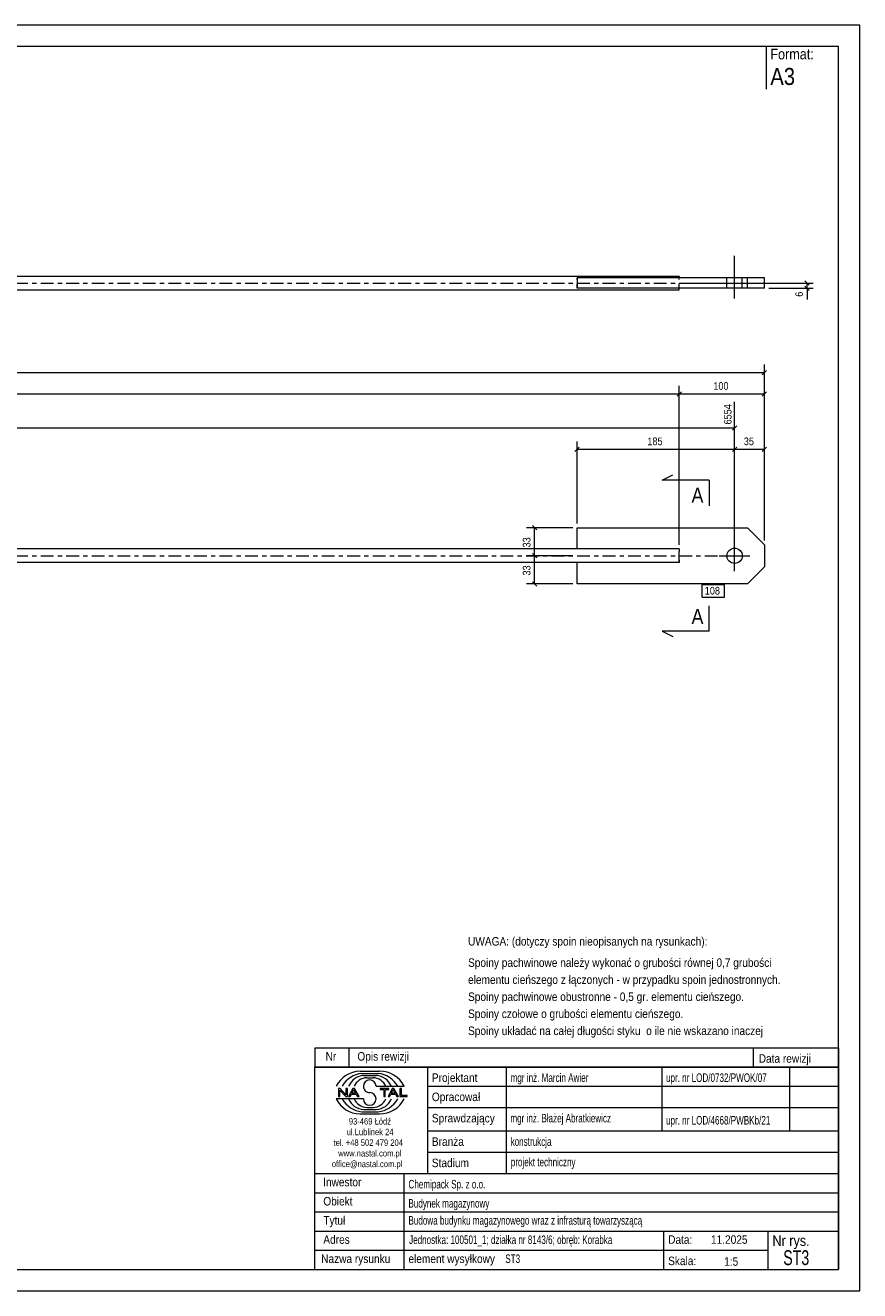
# Model space of a CAD drawing. Header units: millimetres. Extents: x 0 to 420, y 0 to 297.
# Tile 2 of 2: x 224 to 420, y 0 to 297. Entities that reach past the tile are written whole.
import ezdxf

# ---------------------------------------------------------------- set-up
doc = ezdxf.new("R2010")
doc.units = ezdxf.units.MM
for name, pattern in [('XKITLINE00', [0]), ('XKITLINE01', [4, 1, -1, 1, -1]), ('XKITLINE03', [6, 3, -1, 1, -1])]:
    doc.linetypes.add(name, pattern=pattern)
for name, color, linetype, lineweight in [('Arkusz rysunku', 3, 'Continuous', 0), ('Element', 2, 'Continuous', 0), ('Inny typ obiektu', 7, 'Continuous', 0), ('Przekrój', 7, 'Continuous', 0), ('Wymiar', 4, 'Continuous', 0), ('Znak elementu', 2, 'Continuous', 0), ('Śruba', 3, 'Continuous', 0)]:
    doc.layers.add(name, color=color, linetype=linetype, lineweight=lineweight)
doc.styles.add('ARIAL', font='ARIAL.TTF')

msp = doc.modelspace()

# ---------------------------------------------------------------- linework, layer by layer
at = {"layer": 'Arkusz rysunku', "linetype": 'XKITLINE00', "lineweight": 0}
for p, q in [((420, 297), (0, 297)), ((420, 297), (415, 297)), ((420, 0), (420, 297)), ((415, 292), (5, 292)), ((415, 5), (415, 292)), ((5, 5), (415, 5)), ((0, 0), (420, 0))]:
    msp.add_line(p, q, dxfattribs=at)
at = {"layer": 'Element', "linetype": 'XKITLINE00', "lineweight": 0}
for p, q in [((209.62, 238.1), (377.62, 238.1)), ((397.62, 237.7), (353.62, 237.7)), ((353.62, 237.7), (353.62, 235.3)), ((377.62, 238.1), (377.62, 237.7)), ((393.62, 235.3), (393.62, 237.7)), ((397.62, 235.3), (397.62, 237.7)), ((209.62, 234.9), (377.62, 234.9)), ((397.62, 235.3), (353.62, 235.3)), ((377.62, 235.11), (377.62, 235.3)), ((377.62, 234.9), (377.62, 235.11)), ((353.62, 174.09), (353.62, 179.09)), ((353.62, 179.09), (393.62, 179.09)), ((393.62, 179.09), (397.62, 175.09)), ((353.62, 174.09), (209.62, 174.09)), ((377.62, 174.09), (353.62, 174.09)), ((377.62, 174.09), (377.62, 173.48)), ((377.62, 173.29), (377.62, 173.48)), ((377.62, 171.69), (377.62, 173.29)), ((397.62, 175.09), (397.62, 169.89)), ((353.62, 170.89), (209.62, 170.89)), ((353.62, 165.89), (353.62, 170.89)), ((377.62, 170.89), (353.62, 170.89)), ((377.62, 171.51), (377.62, 171.69)), ((377.62, 171.51), (377.62, 170.89)), ((397.62, 169.89), (393.62, 165.89)), ((393.62, 165.89), (353.62, 165.89))]:
    msp.add_line(p, q, dxfattribs=at)
at = {"layer": 'Element', "linetype": 'XKITLINE01', "lineweight": 0}
for p, q in [((353.62, 235.3), (353.62, 237.7)), ((377.62, 235.3), (377.62, 237.89)), ((377.62, 235.3), (377.62, 237.7)), ((393.62, 235.3), (393.62, 237.7)), ((397.62, 235.3), (397.62, 237.7)), ((377.62, 174.09), (353.62, 174.09)), ((377.62, 174.09), (377.62, 173.48)), ((377.62, 171.51), (377.62, 173.48)), ((377.62, 170.89), (353.62, 170.89)), ((377.62, 170.89), (377.62, 171.69))]:
    msp.add_line(p, q, dxfattribs=at)
at = {"layer": 'Element', "linetype": 'XKITLINE03', "lineweight": 0}
for p, q in [((209.62, 236.5), (387.62, 236.5)), ((209.62, 172.49), (387.62, 172.49))]:
    msp.add_line(p, q, dxfattribs=at)
at = {"layer": 'Inny typ obiektu', "linetype": 'XKITLINE00', "lineweight": 0}
for p, q in [((398, 292), (398, 282)), ((292, 57), (292, 52.5)), ((292, 57), (415, 57)), ((300, 57), (300, 52.5)), ((395, 57), (395, 52.5)), ((415, 57), (415, 52.5)), ((415, 52.5), (292, 52.5)), ((292, 5), (292, 52.5)), ((292, 52.5), (415, 52.5)), ((302.62, 51.49), (307.23, 51.5)), ((303.07, 50.99), (306.86, 51)), ((303.46, 50.49), (306.45, 50.49)), ((318.5, 52.5), (318.5, 27.5)), ((337, 27.5), (337, 52.5)), ((373.5, 52.5), (373.5, 37.5)), ((403.5, 52.5), (403.5, 37.5)), ((415, 52.5), (415, 5)), ((304.2, 49.98), (305.73, 49.99)), ((306.42, 47.99), (312.98, 47.99)), ((318.5, 48), (415, 48)), ((303.43, 45.01), (297, 45.01)), ((297.93, 47.44), (297.57, 47.44)), ((297.57, 47.44), (297.57, 45.56)), ((297.57, 45.56), (297.9, 45.56)), ((297.9, 47.04), (299.29, 45.56)), ((297.9, 45.56), (297.9, 47.04)), ((299.31, 45.96), (297.93, 47.44)), ((299.29, 45.56), (299.65, 45.56)), ((299.65, 47.44), (299.31, 47.44)), ((299.31, 47.44), (299.31, 45.96)), ((299.65, 45.56), (299.65, 47.44)), ((300.96, 47.44), (299.94, 45.56)), ((299.94, 45.56), (300.31, 45.56)), ((300.31, 45.56), (300.61, 46.13)), ((300.61, 46.13), (301.71, 46.13)), ((300.71, 46.33), (301.14, 47.24)), ((301.6, 46.33), (300.71, 46.33)), ((301.33, 47.44), (300.96, 47.44)), ((301.14, 47.24), (301.6, 46.33)), ((302.41, 45.56), (301.33, 47.44)), ((301.71, 46.13), (302.02, 45.56)), ((302.02, 45.56), (302.41, 45.56)), ((309.43, 47.44), (307.34, 47.44)), ((307.34, 47.44), (307.34, 47.22)), ((307.34, 47.22), (308.21, 47.22)), ((308.21, 47.22), (308.21, 45.56)), ((308.21, 45.56), (308.56, 45.56)), ((308.56, 45.56), (308.56, 47.22)), ((308.56, 47.22), (309.43, 47.22)), ((310.21, 47.44), (309.2, 45.56)), ((309.2, 45.56), (309.57, 45.56)), ((309.43, 47.22), (309.43, 47.44)), ((309.57, 45.56), (309.86, 46.13)), ((309.86, 46.13), (310.96, 46.13)), ((309.96, 46.33), (310.39, 47.24)), ((310.86, 46.33), (309.96, 46.33)), ((310.59, 47.44), (310.21, 47.44)), ((310.4, 47.24), (310.39, 47.24)), ((310.4, 47.24), (310.86, 46.33)), ((311.67, 45.56), (310.59, 47.44)), ((310.96, 46.13), (311.27, 45.56)), ((311.27, 45.56), (311.67, 45.56)), ((312.36, 47.44), (312.01, 47.44)), ((312.01, 47.44), (312.01, 45.56)), ((312.01, 45.56), (313.66, 45.56)), ((312.36, 45.78), (312.36, 47.44)), ((313.66, 45.78), (312.36, 45.78)), ((313.66, 45.56), (313.66, 45.78)), ((303.07, 42.01), (306.86, 42)), ((303.46, 42.51), (306.45, 42.51)), ((304.2, 43.02), (305.73, 43.01)), ((318.5, 43), (415, 43)), ((302.62, 41.51), (307.23, 41.5)), ((318.5, 37.5), (415, 37.5)), ((318.5, 32.5), (415, 32.5)), ((292, 27.5), (415, 27.5)), ((313, 5), (313, 27.5)), ((292, 23), (415, 23)), ((292, 18.5), (415, 18.5)), ((292, 14), (415, 14)), ((374, 5), (374, 14)), ((398.5, 5), (398.5, 14)), ((292, 9.5), (398.5, 9.5)), ((292, 5), (415, 5))]:
    msp.add_line(p, q, dxfattribs=at)
for centre, radius, start, end in [((302.72, 45.08), 6.42, 90.8317, 153.0136), ((303.67, 45), 6.02, 95.7347, 150.2266), ((306.22, 46.41), 4.08, 22.7023, 86.7527), ((306.24, 44.98), 6.04, 29.8256, 84.1252), ((307.25, 45.07), 6.43, 27.0191, 90.199), ((303.7, 46.42), 4.07, 93.3428, 157.3393), ((304.33, 46.6), 3.38, 92.229, 155.8008), ((304.92, 47.99), 1.49, 0.0741, 179.9259), ((304.92, 47.99), 1.49, 179.9259, 270), ((305.59, 46.6), 3.39, 24.2351, 87.5913), ((302.72, 47.92), 6.42, 206.9864, 269.1683), ((303.67, 48), 6.02, 209.7734, 264.2653), ((303.7, 46.58), 4.07, 202.6607, 266.6572), ((304.33, 46.4), 3.38, 204.1992, 267.771), ((304.92, 45.01), 1.49, 180.0741, 359.9259), ((304.92, 45), 1.49, 0.0741, 90), ((305.59, 46.4), 3.39, 272.4087, 335.7649), ((306.22, 46.59), 4.08, 273.2473, 337.2977), ((306.24, 48.02), 6.04, 275.8748, 330.1744), ((307.25, 47.93), 6.43, 269.801, 332.9809)]:
    msp.add_arc(centre, radius, start, end, dxfattribs=at)
at = {"layer": 'Przekrój', "linetype": 'XKITLINE00', "lineweight": 0}
for p, q in [((373.62, 190.23), (376.12, 191.48)), ((378.62, 190.23), (373.62, 190.23)), ((384.62, 190.23), (378.62, 190.23)), ((384.62, 190.23), (384.62, 184.23)), ((384.62, 154.76), (384.62, 160.76)), ((373.62, 154.76), (376.12, 153.51)), ((378.62, 154.76), (373.62, 154.76)), ((384.62, 154.76), (378.62, 154.76))]:
    msp.add_line(p, q, dxfattribs=at)
at = {"layer": 'Wymiar', "linetype": 'XKITLINE00', "lineweight": 0}
for p, q in [((378.62, 236.5), (409.06, 236.5)), ((398.62, 235.3), (409.06, 235.3)), ((407.11, 237.01), (408.13, 235.99)), ((407.11, 235.81), (408.13, 234.79)), ((407.62, 235.3), (407.62, 236.5)), ((407.62, 235.3), (407.62, 232.61)), ((407.62, 235.3), (407.62, 232.61)), ((397.62, 176.09), (397.62, 217.35)), ((20.62, 215.49), (397.62, 215.49)), ((398.13, 216), (397.11, 214.99)), ((378.13, 211), (377.11, 209.99)), ((378.13, 211), (377.11, 209.99)), ((377.62, 175.09), (377.62, 212.35)), ((377.62, 175.09), (377.62, 212.35)), ((398.13, 211), (397.11, 209.99)), ((397.62, 176.09), (397.62, 212.35)), ((40.62, 210.49), (377.62, 210.49)), ((377.62, 210.49), (397.62, 210.49)), ((390.62, 173.49), (390.62, 208.66)), ((40.62, 202.49), (390.62, 202.49)), ((391.13, 203), (390.11, 201.99)), ((353.62, 180.09), (353.62, 199.35)), ((390.62, 173.49), (390.62, 199.35)), ((390.62, 173.49), (390.62, 199.35)), ((397.62, 176.09), (397.62, 199.35)), ((354.13, 198), (353.11, 196.99)), ((353.62, 197.49), (390.62, 197.49)), ((391.13, 198), (390.11, 196.99)), ((391.13, 198), (390.11, 196.99)), ((390.62, 197.49), (397.62, 197.49)), ((398.13, 198), (397.11, 196.99)), ((352.62, 179.09), (341.76, 179.09)), ((343.11, 179.6), (344.13, 178.59)), ((343.62, 172.49), (343.62, 179.09)), ((352.62, 172.49), (341.76, 172.49)), ((352.62, 172.49), (341.76, 172.49)), ((343.11, 173), (344.13, 171.99)), ((343.11, 173), (344.13, 171.99)), ((343.62, 165.89), (343.62, 172.49)), ((343.11, 166.4), (344.13, 165.39)), ((352.62, 165.89), (341.76, 165.89))]:
    msp.add_line(p, q, dxfattribs=at)
at = {"layer": 'Znak elementu', "linetype": 'XKITLINE00', "lineweight": 0}
for p, q in [((383.01, 165.79), (388.22, 165.79)), ((383.01, 162.79), (383.01, 165.79)), ((388.22, 162.79), (388.22, 165.79)), ((383.01, 162.79), (388.22, 162.79))]:
    msp.add_line(p, q, dxfattribs=at)
at = {"layer": 'Śruba', "linetype": 'XKITLINE00', "lineweight": 0}
for p, q in [((390.62, 232.9), (390.62, 242.9)), ((388.82, 235.3), (388.82, 237.7)), ((392.42, 235.3), (392.42, 237.7)), ((390.62, 168.89), (390.62, 176.09)), ((387.02, 172.49), (394.22, 172.49))]:
    msp.add_line(p, q, dxfattribs=at)
msp.add_circle((390.62, 172.49), 1.8, dxfattribs=at)

# ---------------------------------------------------------------- texts
at = {"layer": 'Inny typ obiektu', "style": 'ARIAL'}
for s, height, width, p in [('Format:', 2.5, 0.85, (399, 289)), ('A3', 4, 0.85, (399, 283)), ('UWAGA: (dotyczy spoin nieopisanych na rysunkach):', 2, 0.85, (328, 81)), ('Spoiny pachwinowe należy wykonać o grubości równej 0,7 grubości', 2, 0.85, (328, 76)), ('elementu cieńszego z łączonych - w przypadku spoin jednostronnych.', 2, 0.85, (328, 72)), ('Spoiny pachwinowe obustronne - 0,5 gr. elementu cieńszego.', 2, 0.85, (328, 68)), ('Spoiny czołowe o grubości elementu cieńszego.', 2, 0.85, (328, 64)), ('Spoiny układać na całej długości styku  o ile nie wskazano inaczej', 2, 0.85, (328, 60)), ('Nr', 2, 0.85, (294.54, 54)), ('Opis rewizji', 2, 0.85, (302, 54)), ('Data rewizji', 2, 0.85, (396.28, 53.5)), ('Projektant', 2, 0.85, (319.5, 49)), ('mgr inż. Marcin Awier', 2, 0.68, (338, 49)), ('upr. nr LOD/0732/PWOK/07', 2, 0.68, (374.5, 49)), ('Opracował', 2, 0.85, (319.5, 44.5)), ('Sprawdzający', 2, 0.85, (319.5, 39.5)), ('mgr inż. Błażej Abratkiewicz', 2, 0.68, (337.94, 39.5)), ('93-469 Łódź', 1.5, 0.85, (300, 39)), ('upr. nr LOD/4668/PWBKb/21', 2, 0.68, (374.5, 39)), ('ul.Lublinek 24', 1.5, 0.85, (299.5, 36.5)), ('Branża', 2, 0.85, (319.5, 34)), ('konstrukcja', 2, 0.68, (338, 34)), ('tel. +48 502 479 204', 1.5, 0.85, (296.41, 34)), ('www.nastal.com.pl', 1.5, 0.85, (297.5, 31.5)), ('office@nastal.com.pl', 1.5, 0.85, (296, 29)), ('Stadium', 2, 0.85, (319.5, 29)), ('projekt techniczny', 2, 0.68, (338.04, 29.19)), ('Inwestor', 2, 0.85, (293.96, 24.5)), ('Chemipack Sp. z o.o.', 2, 0.68, (314, 24)), ('Obiekt', 2, 0.85, (294, 20)), ('Budynek magazynowy', 2, 0.68, (314, 19.5)), ('Tytuł', 2, 0.85, (294, 15.5)), ('Budowa budynku magazynowego wraz z infrasturą towarzyszącą', 2, 0.68, (314, 15.5)), ('Adres', 2, 0.85, (294, 11)), ('Jednostka: 100501_1; działka nr 8143/6; obręb: Korabka', 2, 0.68, (314.16, 10.96)), ('Data:', 2, 0.85, (375, 11)), ('11.2025', 2, 0.85, (385.06, 11)), ('Nr rys.', 2.5, 0.85, (399.5, 10.5)), ('ST3', 3.5, 0.68, (402.04, 6)), ('Nazwa rysunku', 2, 0.85, (293.5, 6.5)), ('element wysyłkowy', 2, 0.85, (314, 6.5)), ('ST3', 2, 0.68, (336.75, 6.5)), ('Skala:', 2, 0.85, (375, 6)), ('1:5', 2, 0.85, (388.16, 5.85))]:
    msp.add_text(s, height=height, dxfattribs=dict(at, width=width)).set_placement(p)
at = {"layer": 'Przekrój', "style": 'ARIAL', "width": 0.85}
for p in [(380.51, 184.98), (380.51, 156.51)]:
    msp.add_text('A', height=3.5, dxfattribs=at).set_placement(p)
at = {"layer": 'Wymiar', "style": 'ARIAL', "width": 0.85}
for s, p in [('6', (406.66, 233.29)), ('6554', (389.9, 203.31)), ('33', (342.66, 174.46)), ('33', (342.66, 167.86))]:
    msp.add_text(s, height=1.8, rotation=90.0002, dxfattribs=at).set_placement(p)
for s, p in [('100', (385.62, 211.45)), ('185', (370.12, 198.45)), ('35', (392.78, 198.45))]:
    msp.add_text(s, height=1.8, dxfattribs=at).set_placement(p)
at = {"layer": 'Znak elementu', "style": 'ARIAL', "width": 0.85}
msp.add_text('108', height=1.8, dxfattribs=at).set_placement((383.61, 163.39))

doc.saveas('drawing.dxf')
